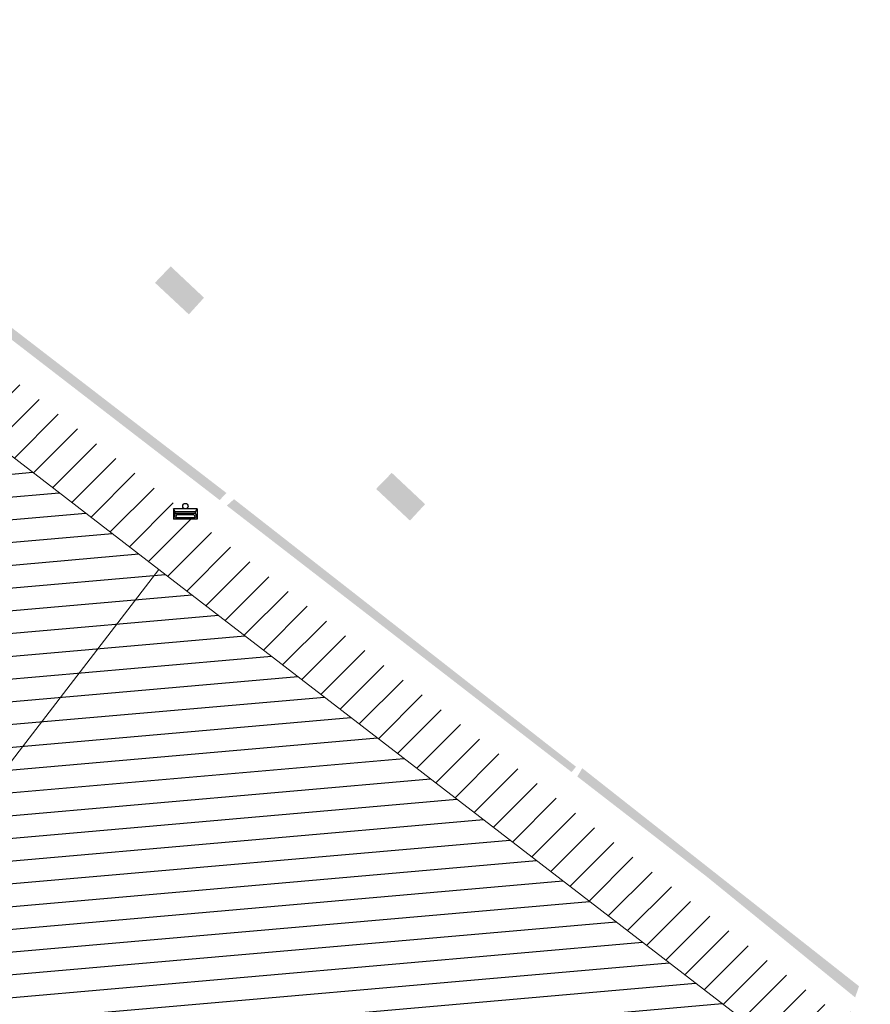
# Model space of a CAD drawing. Header units: metres. Extents: x 102852 to 106916, y 385458 to 392749.
# Tile 14 of 68: x 104476 to 104533, y 386005 to 386070. Entities that reach past the tile are written whole.
import ezdxf

# ---------------------------------------------------------------- set-up
doc = ezdxf.new("R2010")
doc.units = ezdxf.units.M
for name, color, linetype, lineweight in [('0-BEBOUWING', 7, 'Continuous', 30), ('0-GRAS OM SPORTVELDEN', 2, 'Continuous', 30), ('0-GRAS SPORTVELDEN', 3, 'Continuous', 30), ('0-HAAG', 82, 'Continuous', 30), ('B-WE-IE-MEUBILAIR_WEGMEUBILAIR-S', 7, 'Continuous', 30), ('B-WE-VW-MARKERING_LANGS_STREEP_DOORGETROKKEN-G', 7, 'Continuous', 13)]:
    doc.layers.add(name, color=color, linetype=linetype, lineweight=lineweight)

# ---------------------------------------------------------------- blocks, each defined once
blk = doc.blocks.new('SIE-WEG_AFVALBAK_TYPE_02')
at = {"linetype": 'Continuous'}
for p, q in [((1.56, -0.35), (-1.56, -0.35)), ((-1.33, -0.76), (-1.56, -0.35)), ((-1.33, -0.99), (-1.56, -1.72)), ((1.33, -0.76), (-1.33, -0.76)), ((-1.33, -0.99), (-1.33, -0.76)), ((1.33, -0.99), (-1.33, -0.99)), ((-1.18, -1.16), (-1.3, -1.55)), ((1.18, -1.16), (-1.18, -1.16)), ((1.18, -1.16), (1.3, -1.55)), ((1.33, -0.76), (1.56, -0.35)), ((1.33, -0.99), (1.33, -0.76)), ((1.33, -0.99), (1.56, -1.72)), ((1.56, -1.72), (-1.56, -1.72)), ((1.3, -1.55), (-1.3, -1.55))]:
    blk.add_line(p, q, dxfattribs=at)
for p, q in [((-1.56, -0.35), (-1.56, -1.72)), ((1.56, -0.35), (1.56, -1.72))]:
    blk.add_line(p, q)
blk.add_circle((0, 0), 0.354, dxfattribs=at)

msp = doc.modelspace()

# ---------------------------------------------------------------- hatches: boundary and pattern name
at = {"layer": '0-BEBOUWING', "ltscale": 0.2, "true_color": 0x636466, "extrusion": (0, 0, -1)}
msp.add_hatch(color=251, dxfattribs=at).paths.add_polyline_path([(-104488.501, 386051.27), (-104487.499, 386050.166), (-104485.257, 386052.259), (-104486.295, 386053.346)])
at = {"layer": '0-BEBOUWING', "ltscale": 0.2, "true_color": 0x636466}
msp.add_hatch(color=251, dxfattribs=at).paths.add_polyline_path([(104502.132, 386036.522), (104503.135, 386037.61), (104500.926, 386039.683), (104499.891, 386038.618)])
at = {"layer": '0-GRAS OM SPORTVELDEN', "ltscale": 0.2}
h = msp.add_hatch(dxfattribs=at)
h.set_pattern_fill('ANSI31', color=256, scale=0.1, pattern_type=2)
h.set_pattern_definition([(45, (0, 0), (-1.122532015, 1.122532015), [])])
h.paths.add_polyline_path([(104424.006, 386035.637), (104427.097, 386039.62), (104431.836, 386045.788), (104438.512, 386054.493), (104439.672, 386055.993), (104445.776, 386063.907), (104445.047, 386069.634), (104443.393, 386069.283), (104400.247, 386013.36), (104400.793, 386010.593), (104423.595, 385991.91), (104432.495, 385986.331), (104432.794, 385986.426), (104433.57, 385987.394), (104435.564, 385991.095), (104407.526, 386012.731), (104406.883, 386013.224), (104407.322, 386013.856), (104412.937, 386021.175), (104414.065, 386022.602), (104420.744, 386031.353)])
h.paths.add_polyline_path([(104435.564, 385991.095), (104433.57, 385987.394), (104436.068, 385985.507), (104435.309, 385984.51), (104432.794, 385986.426), (104432.495, 385986.331), (104435.983, 385983.014), (104449.969, 385971.879), (104450.877, 385972.511), (104451.671, 385973.504), (104454.166, 385976.735), (104446.438, 385982.704)])
h.paths.add_polyline_path([(104454.166, 385976.735), (104451.671, 385973.504), (104454.165, 385971.598), (104453.384, 385970.567), (104450.877, 385972.511), (104449.969, 385971.879), (104453.438, 385970.17), (104458.619, 385966.855), (104467.572, 385961.685), (104473.335, 385957.377), (104480.727, 385952.631), (104482.702, 385949.368), (104483.3, 385946.597), (104485.33, 385952.667)])
h.paths.add_polyline_path([(104499.382, 385960.545), (104508.375, 385972.865), (104510.656, 385975.233), (104511.814, 385975.586), (104512.532, 385975.627), (104513.499, 385975.12), (104513.872, 385973.84), (104509.221, 385962.484), (104503.936, 385955.589), (104492.414, 385945.412), (104489.443, 385942.336), (104492.798, 385939.462), (104499.147, 385945.97), (104510.113, 385955.108), (104512.831, 385958.029), (104514.518, 385960.77), (104522.634, 385983.525), (104532.599, 385997.727), (104531.984, 385997.362), (104531.188, 385997.362), (104530.423, 385997.979), (104529.81, 385999.279), (104530.557, 386001.215), (104524.872, 386002.951), (104524.431, 386002.346), (104518.77, 385994.974), (104517.603, 385993.488), (104510.924, 385984.74), (104507.701, 385980.481), (104503.166, 385974.582), (104499.883, 385970.308), (104493.115, 385961.588), (104486.397, 385952.856), (104485.911, 385952.241), (104485.33, 385952.667), (104483.3, 385946.597), (104482.803, 385946.205), (104486.681, 385943.589), (104486.639, 385943.798), (104486.839, 385945.2)])
h.paths.add_polyline_path([(104445.047, 386069.634), (104445.776, 386063.907), (104446.403, 386063.431), (104485.507, 386033.295), (104524.253, 386003.434), (104524.872, 386002.951), (104530.557, 386001.215), (104531.593, 386004.914), (104530.645, 386003.684), (104511.807, 386018.151)])
at = {"layer": '0-GRAS SPORTVELDEN'}
h = msp.add_hatch(dxfattribs=at)
h.set_pattern_fill('HATCH', color=256, scale=0.1, style=0, pattern_type=2)
h.set_pattern_definition([(5, (104490.5786, 386018.3083), (-0.130734, 1.494292), [])])
h.paths.add_polyline_path([(104412.937, 386021.175), (104407.322, 386013.856), (104407.526, 386012.731), (104446.438, 385982.704), (104485.33, 385952.667), (104486.397, 385952.856), (104493.115, 385961.588), (104499.883, 385970.308), (104503.166, 385974.582), (104507.701, 385980.481), (104510.924, 385984.74), (104517.603, 385993.488), (104518.77, 385994.974), (104524.431, 386002.346), (104524.253, 386003.434), (104485.507, 386033.295), (104446.403, 386063.431), (104445.344, 386063.325), (104439.672, 386055.993), (104438.512, 386054.493), (104431.836, 386045.788), (104428.573, 386041.523), (104424.006, 386035.637), (104420.744, 386031.353), (104414.065, 386022.602)])
at = {"layer": '0-HAAG', "ltscale": 0.2, "true_color": 0x136734}
for points in [[(104449.291, 386069.666), (104448.891, 386069.215), (104489.537, 386037.879), (104489.987, 386038.349)], [(104449.291, 386069.666), (104448.891, 386069.215), (104489.537, 386037.879), (104489.987, 386038.349)], [(104490.488, 386037.939), (104490.013, 386037.512), (104512.829, 386019.88), (104513.121, 386020.238)], [(104490.488, 386037.939), (104490.013, 386037.512), (104512.829, 386019.88), (104513.121, 386020.238)], [(104531.85, 386005.714), (104513.535, 386020.139), (104513.207, 386019.588), (104521.796, 386012.946), (104531.595, 386004.973), (104531.85, 386005.714), (104513.535, 386020.139)], [(104531.85, 386005.714), (104513.535, 386020.139), (104513.207, 386019.588), (104521.796, 386012.946), (104531.595, 386004.973), (104531.85, 386005.714), (104513.535, 386020.139)]]:
    msp.add_hatch(color=116, dxfattribs=at).paths.add_polyline_path(points)

# ---------------------------------------------------------------- linework, layer by layer
at = {"layer": 'B-WE-VW-MARKERING_LANGS_STREEP_DOORGETROKKEN-G'}
msp.add_line((104485.507, 386033.295), (104471.441, 386015.001), dxfattribs=at)
at = {"layer": 'B-WE-VW-MARKERING_LANGS_STREEP_DOORGETROKKEN-G', "flags": 128}
msp.add_lwpolyline([(104446.403, 386063.431), (104485.507, 386033.295), (104524.253, 386003.434), (104524.872, 386002.951), (104524.431, 386002.346), (104518.77, 385994.974), (104517.603, 385993.488), (104510.924, 385984.74), (104507.701, 385980.481), (104503.166, 385974.582), (104499.883, 385970.308), (104493.115, 385961.588), (104486.397, 385952.856), (104485.911, 385952.241), (104485.33, 385952.667), (104446.438, 385982.704)], dxfattribs=at)

# ---------------------------------------------------------------- block references
at = {"layer": 'B-WE-IE-MEUBILAIR_WEGMEUBILAIR-S', "xscale": 0.5, "yscale": 0.5, "zscale": 0.5, "rotation": 360}
msp.add_blockref('SIE-WEG_AFVALBAK_TYPE_02', (104487.267, 386037.48), dxfattribs=at)

doc.saveas('drawing.dxf')
